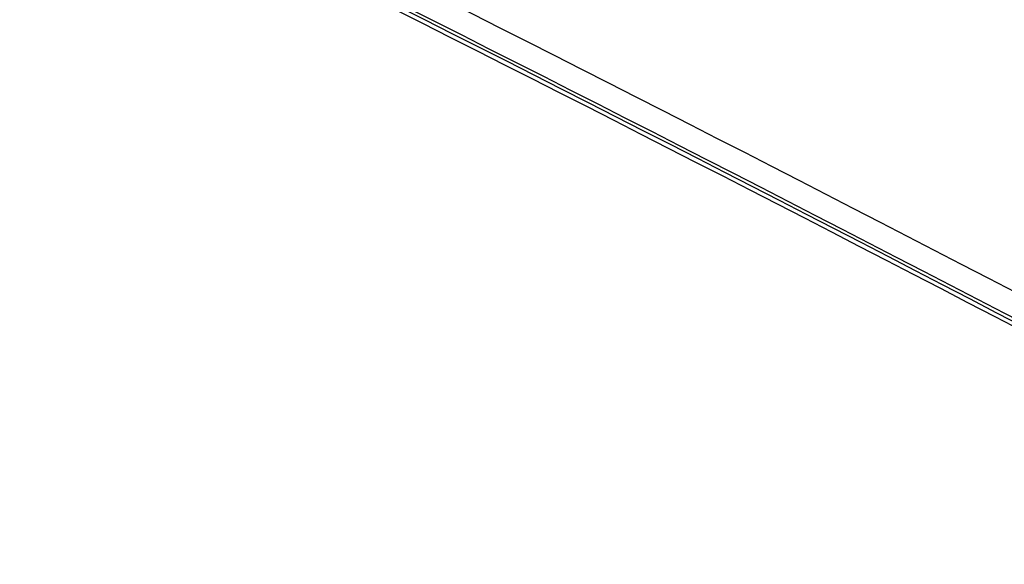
# Model space of a CAD drawing. Header units: millimetres. Extents: x 0 to 594, y 0 to 439.
# Tile 46 of 57: x 480 to 487, y 381 to 385. Entities that reach past the tile are written whole.
import ezdxf

# ---------------------------------------------------------------- set-up
doc = ezdxf.new("R2010")
doc.units = ezdxf.units.MM
doc.header["$LTSCALE"] = 32.67
doc.layers.get('0').update_dxf_attribs({"linetype": 'CONTINUOUS'})

msp = doc.modelspace()

# ---------------------------------------------------------------- linework, layer by layer
at = {"color": 7, "linetype": 'Continuous'}
for centre, radius, start, end in [((304.6601, 31.9553), 395.7174, 62.370452, 64.503982), ((304.4361, 31.752), 395.7982, 62.362549, 64.503734), ((306.2379, 35.469), 391.6369, 62.343767, 64.507643), ((304.6211, 31.8888), 395.6158, 62.369756, 64.50397), ((296.1163, 26.9971), 395.9859, 62.354467, 64.501005)]:
    msp.add_arc(centre, radius, start, end, dxfattribs=at)
msp.add_open_spline([(520.5977, 349.6633), (515.9172, 352.8415), (497.5731, 364.8389), (478.3646, 375.5372), (463.6805, 382.5237)], degree=3, knots=[0, 0, 0, 0, 0.258112, 1, 1, 1, 1], dxfattribs=at)

doc.saveas('drawing.dxf')
